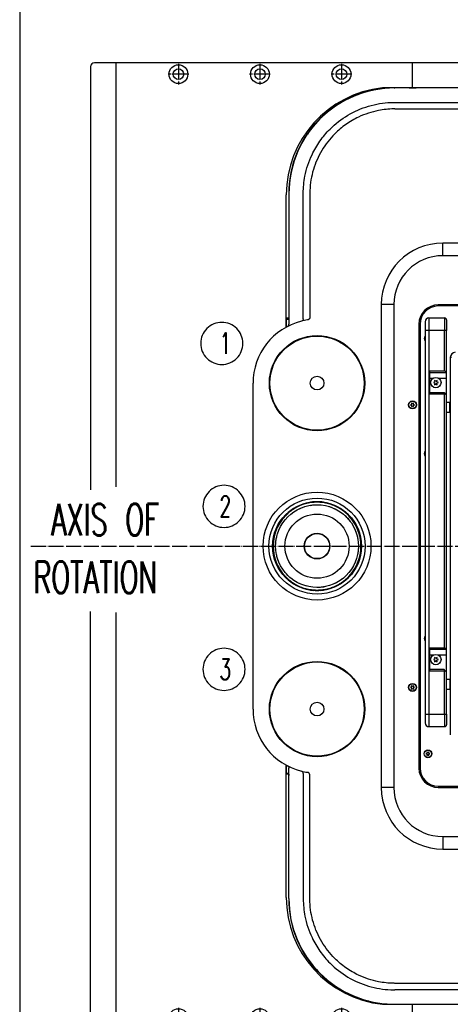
# Model space of a CAD drawing. Extents: x -1765 to 4890, y -3431 to 1272.
# Tile 97 of 189: x -700 to -357, y -465 to 320. Entities that reach past the tile are written whole.
import ezdxf

# ---------------------------------------------------------------- set-up
doc = ezdxf.new("R2010")
doc.units = 0
doc.linetypes.add('DASHED', pattern=[15, 7, -8])
doc.linetypes.add('DOT_CENTER', pattern=[14, 12, -1, 0, -1])
doc.layers.get('0').update_dxf_attribs({"linetype": 'CONTINUOUS'})
doc.layers.add('1', color=7, linetype='CONTINUOUS')
doc.layers.add('KONTUR', color=7, linetype='CONTINUOUS')
doc.styles.add('CONVERTER_2', font='txt.shx', dxfattribs={"width": 0.63})

# ---------------------------------------------------------------- blocks, each defined once
blk = doc.blocks.new('TEXT__62', base_point=(-2000, -2800))
at = {"layer": '1', "color": 7, "linetype": 'CONTINUOUS'}
blk.add_line((-700, 800), (-700, -900), dxfattribs=at)
blk = doc.blocks.new('TEXT__277', base_point=(-540, -567.68))
at = {"layer": '1', "color": 1}
for points in [[(-194.62, 212.92), (-194.62, 212.92, 0.414214), (-179.17, 228.38), (-179.17, 231.07, 0.414214), (-194.62, 246.52), (-194.62, 246.52, 0.414214), (-210.08, 231.07), (-210.08, 228.38, 0.414214)], [(-66.39, 212.92), (-66.39, 212.92, 0.414214), (-52.7, 226.62), (-52.7, 232.83, 0.414214), (-66.39, 246.52), (-66.39, 246.52, 0.414214), (-80.08, 232.83), (-80.08, 226.62, 0.414214)], [(65.38, 212.92), (65.38, 212.92, 0.414214), (80.83, 228.38), (80.83, 231.07, 0.414214), (65.38, 246.52), (65.38, 246.52, 0.414214), (49.92, 231.07), (49.92, 228.38, 0.414214)], [(-538.92, 44.92), (-538.92, 44.92, 0.414214), (-522.12, 61.72), (-522.12, 61.72, 0.414214), (-538.92, 78.52), (-538.92, 78.52, 0.414214), (-555.72, 61.72), (-555.72, 61.72, 0.414214)], [(294.85, 44.92), (294.85, 44.92, 0.414214), (311.65, 61.72), (311.65, 61.72, 0.414214), (294.85, 78.52), (294.85, 78.52, 0.414214), (278.05, 61.72), (278.05, 61.72, 0.414214)], [(-537.15, -85.08), (-537.15, -85.08, 0.414214), (-520.35, -68.28), (-520.35, -68.28, 0.414214), (-537.15, -51.48), (-537.15, -51.48, 0.414214), (-553.95, -68.28), (-553.95, -68.28, 0.414214)], [(294.85, -85.08), (294.85, -85.08, 0.414214), (311.65, -68.28), (311.65, -68.28, 0.414214), (294.85, -51.48), (294.85, -51.48, 0.414214), (278.05, -68.28), (278.05, -68.28, 0.414214)], [(-537.15, -215.08), (-537.15, -215.08, 0.414214), (-520.35, -198.28), (-520.35, -198.28, 0.414214), (-537.15, -181.48), (-537.15, -181.48, 0.414214), (-553.95, -198.28), (-553.95, -198.28, 0.414214)], [(294.85, -215.08), (294.85, -215.08, 0.414214), (311.65, -198.28), (311.65, -198.28, 0.414214), (294.85, -181.48), (294.85, -181.48, 0.414214), (278.05, -198.28), (278.05, -198.28, 0.414214)], [(-199.15, -442.08), (-199.15, -442.08, 0.414214), (-182.35, -425.28), (-182.35, -425.28, 0.414214), (-199.15, -408.48), (-199.15, -408.48, 0.414214), (-215.95, -425.28), (-215.95, -425.28, 0.414214)], [(-69.15, -442.08), (-69.15, -442.08, 0.414214), (-52.35, -425.28), (-52.35, -425.28, 0.414214), (-69.15, -408.48), (-69.15, -408.48, 0.414214), (-85.95, -425.28), (-85.95, -425.28, 0.414214)], [(60.85, -442.08), (60.85, -442.08, 0.414214), (77.65, -425.28), (77.65, -425.28, 0.414214), (60.85, -408.48), (60.85, -408.48, 0.414214), (44.05, -425.28), (44.05, -425.28, 0.414214)]]:
    blk.add_lwpolyline(points, format="xyb", close=True, dxfattribs=at)
at = {"layer": '1', "color": 1, "style": 'CONVERTER_2', "width": 0.63}
for s, p in [('12', (-201.68, 221.32)), ('11', (-71.68, 221.32)), ('10', (58.32, 221.32)), ('1', (-540.68, 53.32)), ('9', (291.32, 53.32)), ('2', (-540.68, -76.68)), ('8', (291.32, -76.68)), ('3', (-540.68, -206.68)), ('7', (291.32, -206.68)), ('4', (-202.68, -433.68)), ('5', (-72.68, -433.68)), ('6', (57.32, -433.68))]:
    blk.add_text(s, height=16.8, dxfattribs=at).set_placement(p)
at = {"layer": '1', "color": 1, "char_height": 25.2, "attachment_point": 7, "style": 'CONVERTER_2'}
for s, insert in [('AXIS OF', (-674.86, -91.52)), ('ROTATION', (-689.06, -137.4))]:
    blk.add_mtext(s, dxfattribs=dict(at, insert=insert))
blk = doc.blocks.new('TH_TV__278', base_point=(-514, 286.02))
at = {"color": 3, "linetype": 'CONTINUOUS'}
for p, q in [((-401.5, 265.5), (-401, 265.5)), ((161, 265.5), (-401, 265.5)), ((-389.5, 265.5), (-401, 265.5)), ((-389.5, 265.5), (-384, 265.5)), ((-361, 265.5), (-384, 265.5)), ((-263, 265.5), (-361, 265.5)), ((-401.07, 254.02), (161.07, 254.02)), ((-456.36, 244.84), (-456.5, 244.99)), ((-400.91, 248.77), (160.91, 248.77)), ((-464.99, 236.5), (-464.84, 236.36)), ((-462.98, 238.74), (-462.83, 238.59)), ((-458.59, 242.83), (-458.74, 242.98)), ((-485.5, 181), (-485.5, 83)), ((-474.02, 81.38), (-474.02, 181.07)), ((-468.77, 180.91), (-468.77, 82.43)), ((-362.8, 131.68), (-362.8, 141.68)), ((122.8, 141.68), (-362.8, 141.68)), ((122.8, 131.68), (-362.8, 131.68)), ((-401.8, 92.68), (-411.8, 92.68)), ((-411.8, 92.68), (-411.8, -292.68)), ((-401.8, 92.68), (-401.8, -292.68)), ((-174.57, 92.48), (-366.4, 92.48)), ((-176.41, 91.58), (-366.4, 91.58)), ((-487.5, 82), (-485.43, 82)), ((-487.5, 81), (-487.5, 82)), ((-487.5, 81), (-485.43, 81)), ((-487.5, 81), (-487.5, 74.73)), ((-485.43, 83), (-485.5, 83)), ((-485.5, 83), (-485.5, 82)), ((-485.43, 83), (-485.43, 77.05)), ((-376.8, 79), (-376.8, 72)), ((-373.8, 82), (-361.3, 82)), ((-373.8, 82), (-373.8, 72)), ((-361.3, 82), (-361.3, 72)), ((-359.8, 80.5), (-359.8, 72)), ((-381.8, 77.08), (-381.8, -277.08)), ((-380.9, 77.08), (-380.9, -277.08)), ((-373.8, 72), (-376.8, 72)), ((-376.8, 72), (-376.8, -233.99)), ((-361.3, 72), (-373.8, 72)), ((-373.8, 72), (-373.8, -234)), ((-359.8, 72), (-361.3, 72)), ((-361.3, 39.49), (-361.3, 72)), ((-359.8, 38.49), (-359.8, 72)), ((-356.8, 50.6), (-356.8, -250.6)), ((-355.8, 50.6), (-356.8, 50.6)), ((-361.3, 39.49), (-373.3, 39.49)), ((-373.3, 39.49), (-373.3, 38.49)), ((-373.3, 38.49), (-359.89, 38.49)), ((-373.3, 38.49), (-373.3, 33.99)), ((-373.3, 33.99), (-373.3, 22.49)), ((-373.3, 33.99), (-370.53, 33.99)), ((-369.3, 32.22), (-369.17, 30.99)), ((-368.3, 31.49), (-369.3, 32.22)), ((-367.3, 32.22), (-368.3, 31.49)), ((-367.43, 30.99), (-367.3, 32.22)), ((-366.07, 33.99), (-359.8, 33.99)), ((-359.89, 38.49), (-359.8, 38.49)), ((-359.8, 33.99), (-359.8, 38.49)), ((-359.8, 20.49), (-359.8, 33.99)), ((-514, -230), (-514, 30)), ((-369.17, 30.99), (-370.3, 30.49)), ((-370.3, 30.49), (-369.17, 29.99)), ((-369.17, 29.99), (-369.3, 28.76)), ((-369.3, 28.76), (-368.3, 29.49)), ((-368.3, 29.49), (-367.3, 28.76)), ((-366.3, 30.49), (-367.43, 30.99)), ((-367.43, 29.99), (-366.3, 30.49)), ((-367.3, 28.76), (-367.43, 29.99)), ((-373.3, 22.49), (-361.8, 22.49)), ((-373.3, 22.49), (-373.3, 21.49)), ((-373.3, 21.49), (-361.3, 21.49)), ((-361.8, 22.49), (-360.86, 21.55)), ((-361.3, -181.49), (-361.3, 21.49)), ((-360.86, 21.55), (-359.8, 20.49)), ((-359.8, -3.34), (-359.8, 20.49)), ((-387.59, 13.08), (-388.5, 12.68)), ((-388.5, 12.68), (-387.59, 12.28)), ((-386.9, 13.48), (-387.7, 14.07)), ((-387.7, 14.07), (-387.59, 13.08)), ((-387.59, 12.28), (-387.7, 11.29)), ((-387.7, 11.29), (-386.9, 11.88)), ((-386.1, 14.07), (-386.9, 13.48)), ((-386.9, 11.88), (-386.1, 11.29)), ((-386.21, 13.08), (-386.1, 14.07)), ((-385.3, 12.68), (-386.21, 13.08)), ((-386.21, 12.28), (-385.3, 12.68)), ((-386.1, 11.29), (-386.21, 12.28)), ((-357.2, 14.49), (-359.8, 14.49)), ((-357, 14.29), (-357.2, 14.49)), ((-357.2, 6.49), (-357.2, 14.49)), ((-357, 14.29), (-357, 6.69)), ((-356.8, 12.99), (-357, 12.99)), ((-356.8, 7.99), (-357, 7.99)), ((-357.2, 6.49), (-359.8, 6.49)), ((-357, 6.69), (-357.2, 6.49)), ((-359.8, -10.11), (-359.8, -3.34)), ((-359.8, -14.61), (-359.8, -10.11)), ((-359.8, -49.34), (-359.8, -14.61)), ((-359.8, -150.66), (-359.8, -49.34)), ((-469, -65.21), (-469, -65.08)), ((-469, -65.21), (-469, -65.21)), ((-466, -64.79), (-466, -64.69)), ((-466, -64.79), (-466, -65.13)), ((-460, -64.69), (-460, -64.79)), ((-460, -65.13), (-460, -64.79)), ((-457, -65.21), (-457, -65.08)), ((-457, -65.21), (-457, -65.21)), ((-497.92, -94), (-497.79, -94)), ((-497.79, -94), (-497.79, -94)), ((-428.21, -94), (-428.21, -94)), ((-428.08, -94), (-428.21, -94)), ((-498.31, -97), (-498.21, -97)), ((-497.87, -97), (-498.21, -97)), ((-428.13, -97), (-427.79, -97)), ((-427.79, -97), (-427.69, -97)), ((-498.21, -103), (-498.31, -103)), ((-498.21, -103), (-497.87, -103)), ((-497.92, -106), (-497.79, -106)), ((-497.79, -106), (-497.79, -106)), ((-428.21, -106), (-428.21, -106)), ((-428.21, -106), (-428.08, -106)), ((-428, -103), (-428.13, -103)), ((-428, -103), (-427.79, -103)), ((-427.69, -103), (-427.79, -103)), ((-469, -134.79), (-469, -134.92)), ((-469, -134.79), (-469, -134.79)), ((-466, -134.87), (-466, -135.21)), ((-466, -135.31), (-466, -135.21)), ((-460, -135.21), (-460, -134.87)), ((-460, -135.21), (-460, -135.31)), ((-457, -134.79), (-457, -134.79)), ((-457, -134.92), (-457, -134.79)), ((-359.8, -182.49), (-359.8, -150.66)), ((-361.3, -181.49), (-373.3, -181.49)), ((-373.3, -181.49), (-373.3, -182.49)), ((-373.3, -182.49), (-373.3, -186.99)), ((-359.89, -182.49), (-373.3, -182.49)), ((-373.3, -186.99), (-373.3, -198.49)), ((-370.53, -186.99), (-373.3, -186.99)), ((-359.8, -186.99), (-366.07, -186.99)), ((-359.89, -182.49), (-359.8, -182.49)), ((-359.8, -186.99), (-359.8, -182.49)), ((-359.8, -196.66), (-359.8, -186.99)), ((-369.17, -189.99), (-370.3, -190.49)), ((-370.3, -190.49), (-369.17, -190.99)), ((-368.3, -189.49), (-369.3, -188.76)), ((-369.3, -188.76), (-369.17, -189.99)), ((-369.17, -190.99), (-369.3, -192.22)), ((-369.3, -192.22), (-368.3, -191.49)), ((-367.3, -188.76), (-368.3, -189.49)), ((-368.3, -191.49), (-367.3, -192.22)), ((-367.43, -189.99), (-367.3, -188.76)), ((-366.3, -190.49), (-367.43, -189.99)), ((-367.43, -190.99), (-366.3, -190.49)), ((-367.3, -192.22), (-367.43, -190.99)), ((-361.8, -198.49), (-373.3, -198.49)), ((-373.3, -198.49), (-373.3, -199.49)), ((-373.3, -199.49), (-361.3, -199.49)), ((-360.86, -199.43), (-361.8, -198.49)), ((-361.3, -234), (-361.3, -199.49)), ((-359.8, -200.49), (-360.86, -199.43)), ((-359.8, -200.49), (-359.8, -196.66)), ((-359.8, -234), (-359.8, -200.49)), ((-387.7, -211.29), (-387.59, -212.28)), ((-386.9, -211.88), (-387.7, -211.29)), ((-386.1, -211.29), (-386.9, -211.88)), ((-386.21, -212.28), (-386.1, -211.29)), ((-357.2, -206.49), (-359.8, -206.49)), ((-357.2, -206.49), (-357.2, -214.49)), ((-357, -206.69), (-357.2, -206.49)), ((-357, -206.69), (-357, -214.29)), ((-356.8, -207.99), (-357, -207.99)), ((-387.59, -212.28), (-388.5, -212.68)), ((-388.5, -212.68), (-387.59, -213.08)), ((-387.59, -213.08), (-387.7, -214.07)), ((-387.7, -214.07), (-386.9, -213.48)), ((-386.9, -213.48), (-386.1, -214.07)), ((-385.3, -212.68), (-386.21, -212.28)), ((-386.21, -213.08), (-385.3, -212.68)), ((-386.1, -214.07), (-386.21, -213.08)), ((-357.2, -214.49), (-359.8, -214.49)), ((-357, -214.29), (-357.2, -214.49)), ((-356.8, -212.99), (-357, -212.99)), ((-376.8, -233.99), (-376.8, -241)), ((-373.8, -234), (-373.8, -244)), ((-373.8, -234), (-361.3, -234)), ((-361.3, -234), (-361.3, -244)), ((-359.8, -234), (-359.8, -242.5)), ((-373.8, -244), (-361.3, -244)), ((-375.29, -265.26), (-376.2, -265.66)), ((-376.2, -265.66), (-375.29, -266.06)), ((-374.6, -264.86), (-375.4, -264.27)), ((-375.4, -264.27), (-375.29, -265.26)), ((-375.29, -266.06), (-375.4, -267.05)), ((-375.4, -267.05), (-374.6, -266.46)), ((-373.8, -264.27), (-374.6, -264.86)), ((-374.6, -266.46), (-373.8, -267.05)), ((-373.91, -265.26), (-373.8, -264.27)), ((-373, -265.66), (-373.91, -265.26)), ((-373.91, -266.06), (-373, -265.66)), ((-373.8, -267.05), (-373.91, -266.06)), ((-487.5, -274.73), (-487.5, -281)), ((-487.5, -281), (-485.43, -281)), ((-487.5, -281), (-487.5, -282)), ((-485.43, -282), (-487.5, -282)), ((-485.5, -282), (-485.5, -283)), ((-485.43, -283), (-485.43, -277.05)), ((-474.02, -281.38), (-474.02, -381.07)), ((-468.77, -380.91), (-468.77, -282.43)), ((-485.5, -381), (-485.5, -283)), ((-485.43, -283), (-485.5, -283)), ((-401.8, -292.68), (-411.8, -292.68)), ((-366.4, -291.58), (-176.41, -291.58)), ((-366.4, -292.48), (-174.57, -292.48)), ((-362.8, -331.68), (122.8, -331.68)), ((-362.8, -331.68), (-362.8, -341.68)), ((-362.8, -341.68), (122.8, -341.68)), ((-464.8, -436.4), (-464.95, -436.55)), ((-462.8, -438.63), (-462.94, -438.78)), ((-458.7, -443.02), (-458.55, -442.87)), ((-456.46, -445.03), (-456.31, -444.88)), ((161.07, -454.02), (-401.07, -454.02)), ((160.91, -448.77), (-400.91, -448.77))]:
    blk.add_line(p, q, dxfattribs=at)
at = {"color": 3, "linetype": 'DASHED'}
for p, q in [((-389.5, 265.5), (-401, 265.5)), ((161, 265.5), (-401, 265.5)), ((-361, 265.5), (-384, 265.5)), ((-263, 265.5), (-361, 265.5)), ((-485.5, 181), (-485.5, 83)), ((-359.8, -10.11), (-359.8, -3.34)), ((-359.8, -14.61), (-359.8, -10.11)), ((-359.8, -49.34), (-359.8, -14.61)), ((-428.13, -97), (-427.79, -97)), ((-427.79, -97), (-427.69, -97)), ((-428, -103), (-428.13, -103)), ((-359.8, -182.49), (-359.8, -150.66)), ((-359.8, -186.99), (-359.8, -182.49)), ((-359.8, -196.66), (-359.8, -186.99)), ((-485.5, -381), (-485.5, -283))]:
    blk.add_line(p, q, dxfattribs=at)
at = {"color": 3, "linetype": 'CONTINUOUS'}
for centre, radius in [((-463, 30), 38), ((-463, 30), 37.57), ((-463, 30), 5.45), ((-368.3, 30.49), 4.15), ((-386.9, 12.68), 3.2), ((-386.9, 12.68), 2.9), ((-463, -100), 43), ((-463, -100), 38.3), ((-463, -100), 35.46), ((-463, -100), 33), ((-463, -100), 25.59), ((-463, -100), 10.25), ((-463, -100), 10), ((-368.3, -190.49), 4.15), ((-463, -230), 38), ((-463, -230), 37.57), ((-386.9, -212.68), 3.2), ((-386.9, -212.68), 2.9), ((-463, -230), 5.45), ((-374.6, -265.66), 3.1), ((-374.6, -265.66), 2.9)]:
    blk.add_circle(centre, radius, dxfattribs=at)
at = {"color": 3, "linetype": 'DASHED'}
blk.add_circle((-463, -100), 33, dxfattribs=at)
at = {"color": 3, "linetype": 'CONTINUOUS'}
for centre, radius, start, end in [((-401, 181), 84.5, 90, 180), ((-401, 181), 84.5, 90, 178.9062), ((-401.5, 181.5), 84, 90, 130.90354), ((-389.5, 263.5), 2, 89.40345, 90), ((-384, 263.5), 2, 90, 90.59655), ((-401.5, 181.5), 84, 130.90354, 132.95287), ((-401.5, 181.5), 84, 139.09563, -180), ((-401.5, 181.5), 84, 137.0463, 139.09563), ((-401.5, 181.5), 84, 132.95287, 137.0463), ((-362.8, 92.68), 49, 90, 180), ((-362.8, 92.68), 39, 90, 180), ((-366.4, 77.08), 15.4, 90, 180), ((-366.4, 77.08), 14.5, 90, 180), ((-463, 30), 51, 104.19636, 180), ((-463, 30), 51, 98.64052, 104.19636), ((-373.8, 79), 3, 90, 180), ((-361.3, 80.5), 1.5, 0, 90), ((-374.6, 65.66), 3.1, 135.20868, -135.20868), ((-374.6, 65.66), 2.9, 139.34275, 180), ((-374.6, 65.66), 2.9, 180, -139.34275), ((-352.8, 50.6), 4, 90, -180), ((-361.3, 37.99), 1.5, 19.47122, 90), ((-361.3, 22.99), 1.5, -90, -73.12551), ((-374.6, -26.34), 3.1, 135.20868, -135.20868), ((-374.6, -26.34), 2.9, 139.34275, 180), ((-374.6, -26.34), 2.9, 180, -139.34275), ((-463, -100), 35.3, 99.78518, 170.21482), ((-463, -100), 35.3, 99.78519, 170.21481), ((-463, -100), 35, 120.0829, 129.9171), ((-463, -100), 35, 90, 120.0829), ((-463, -100), 35.44, 94.85643, 99.7482), ((-463, -100), 35.34, 85.13035, 94.86965), ((-463, -100), 35, 59.9171, 90), ((-463, -100), 35.44, 80.2518, 85.14357), ((-463, -100), 35.3, 9.78519, 80.21481), ((-463, -100), 35.3, 9.78518, 80.21482), ((-463, -100), 35, 50.0829, 59.9171), ((-463, -100), 35, 129.9171, -129.9171), ((-463, -100), 35, 23.89551, 50.0829), ((-463, -100), 35, -23.89551, 23.89551), ((-463, -100), 35.44, 170.2518, 175.14357), ((-463, -100), 35.44, 4.85643, 9.7482), ((-463, -100), 35.34, 175.13035, -175.13035), ((-463, -100), 35.34, -4.86965, 4.86965), ((-463, -100), 35.44, -175.14357, -170.2518), ((-463, -100), 35.3, -170.21482, -99.78518), ((-463, -100), 35.3, -170.21481, -99.78519), ((-463, -100), 35.3, -80.21481, -9.78519), ((-463, -100), 35.3, -80.21482, -9.78518), ((-463, -100), 35.44, -9.7482, -4.85643), ((-463, -100), 35, -50.0829, -23.89551), ((-463, -100), 35, -129.9171, -120.0829), ((-463, -100), 35, -120.0829, -59.9171), ((-463, -100), 35, -59.9171, -50.0829), ((-463, -100), 35.44, -99.7482, -94.85643), ((-463, -100), 35.34, -94.86965, -85.13035), ((-463, -100), 35.44, -85.14357, -80.2518), ((-374.6, -173.66), 3.1, 135.20868, -135.20868), ((-374.6, -173.66), 2.9, 139.34275, 180), ((-374.6, -173.66), 2.9, 180, -139.34275), ((-361.3, -182.99), 1.5, 19.47122, 90), ((-361.3, -197.99), 1.5, -90, -73.12551), ((-463, -230), 51, 180, -104.19636), ((-373.8, -241), 3, 180, -90), ((-361.3, -242.5), 1.5, -90, 0), ((-463, -230), 51, -104.19636, -98.64052), ((-366.4, -277.08), 15.4, 180, -90), ((-366.4, -277.08), 14.5, 180, -90), ((-362.8, -292.68), 49, 180, -90), ((-362.8, -292.68), 39, 180, -90), ((-401, -381), 84.5, 180, -90), ((-401.5, -381.5), 84, -180, -139.05679), ((-401.5, -381.5), 84, -139.05679, -137.00753), ((-401.5, -381.5), 84, -137.00753, -132.91411), ((-401.5, -381.5), 84, -132.91411, -130.8647), ((-401.5, -381.5), 84, -130.8647, -90)]:
    blk.add_arc(centre, radius, start, end, dxfattribs=at)
at = {"color": 3, "linetype": 'DASHED'}
for centre, radius, start, end in [((-401, 181), 84.5, 90, 180), ((-463, -100), 35, 120.0829, 129.9171), ((-463, -100), 35, 90, 120.0829), ((-463, -100), 35, 59.9171, 90), ((-463, -100), 35, 50.0829, 59.9171), ((-463, -100), 35, 129.9171, -129.9171), ((-463, -100), 35, 23.89551, 50.0829), ((-463, -100), 35, -23.89551, 23.89551), ((-463, -100), 35, -50.0829, -23.89551), ((-463, -100), 35, -129.9171, -120.0829), ((-463, -100), 35, -120.0829, -59.9171), ((-463, -100), 35, -59.9171, -50.0829), ((-401, -381), 84.5, 180, -90)]:
    blk.add_arc(centre, radius, start, end, dxfattribs=at)
at = {"color": 3, "linetype": 'CONTINUOUS'}
for points, knots in [([(-474.02, 181.07), (-474.02, 181.2), (-474.02, 181.33), (-473.99, 186.05), (-473.54, 190.64), (-471.48, 201.07), (-469.59, 206.81), (-465.23, 216.04), (-463.12, 219.66), (-458.31, 226.49), (-455.61, 229.7), (-452.65, 232.65), (-448.39, 236.91), (-443.62, 240.63), (-433.27, 246.81), (-427.74, 249.24), (-416.19, 252.69), (-410.22, 253.69), (-403.29, 253.99), (-402.37, 254.01), (-401.33, 254.02), (-401.2, 254.02), (-401.07, 254.02)], [0, 0, 0, 0, 0.39209, 0.39209, 14.472717, 14.472717, 32.906377, 32.906377, 45.694838, 45.694838, 58.483305, 58.483305, 58.483305, 76.916048, 76.916048, 95.348773, 95.348773, 113.781519, 113.781519, 116.587061, 116.587061, 116.979036, 116.979036, 116.979036, 116.979036]), ([(-400.91, 248.77), (-401.28, 248.77), (-401.65, 248.76), (-406.04, 248.69), (-410.05, 248.27), (-419.51, 246.41), (-424.85, 244.65), (-433.43, 240.59), (-436.8, 238.62), (-443.16, 234.15), (-446.14, 231.64), (-448.89, 228.89), (-452.85, 224.93), (-456.31, 220.49), (-462.05, 210.86), (-464.32, 205.71), (-467.53, 194.97), (-468.46, 189.42), (-468.73, 183.22), (-468.75, 182.62), (-468.76, 181.65), (-468.77, 181.28), (-468.77, 180.91)], [0, 0, 0, 0, 1.045657, 1.045657, 12.425175, 12.425175, 28.250636, 28.250636, 39.229588, 39.229588, 50.208524, 50.208524, 50.208524, 66.033092, 66.033092, 81.857709, 81.857709, 97.682469, 97.682469, 99.382292, 99.382292, 100.427425, 100.427425, 100.427425, 100.427425]), ([(-468.77, 82.43), (-468.77, 82.4), (-468.77, 82.37), (-468.77, 82.33), (-468.78, 82.23), (-468.8, 82.11), (-468.84, 81.97), (-468.85, 81.93), (-468.87, 81.86), (-468.9, 81.79), (-468.93, 81.73), (-468.95, 81.67), (-468.98, 81.62), (-469, 81.58), (-469.03, 81.53), (-469.06, 81.48), (-469.1, 81.42), (-469.13, 81.38), (-469.15, 81.34), (-469.19, 81.29), (-469.23, 81.25), (-469.26, 81.21), (-469.3, 81.16), (-469.34, 81.12), (-469.37, 81.09), (-469.4, 81.06), (-469.44, 81.02), (-469.48, 80.99), (-469.51, 80.96), (-469.55, 80.93), (-469.59, 80.89), (-469.6, 80.88), (-469.62, 80.87), (-469.65, 80.85), (-469.67, 80.83), (-469.69, 80.82), (-469.71, 80.8), (-469.75, 80.77), (-469.79, 80.75), (-469.83, 80.73), (-469.9, 80.68), (-469.98, 80.64), (-470.07, 80.6), (-470.17, 80.56), (-470.25, 80.52), (-470.32, 80.5), (-470.42, 80.47), (-470.53, 80.44), (-470.66, 80.42)], [0, 0, 0, 0, 0.102829, 0.102829, 0.102829, 0.469726, 0.469726, 0.469726, 0.658102, 0.658102, 0.658102, 0.849, 0.849, 0.849, 1.012577, 1.012577, 1.012577, 1.177322, 1.177322, 1.177322, 1.342789, 1.342789, 1.342789, 1.508456, 1.508456, 1.508456, 1.656701, 1.656701, 1.656701, 1.804287, 1.804287, 1.804287, 1.877693, 1.877693, 1.877693, 1.950054, 1.950054, 1.950054, 2.091352, 2.091352, 2.091352, 2.365586, 2.365586, 2.365586, 2.638197, 2.638197, 2.638197, 2.987264, 2.987264, 2.987264, 2.987264]), ([(-486.52, 75.25), (-486.35, 75.34), (-486.19, 75.46), (-486.05, 75.6), (-485.93, 75.72), (-485.82, 75.85), (-485.73, 76), (-485.69, 76.07), (-485.65, 76.15), (-485.61, 76.23), (-485.58, 76.3), (-485.55, 76.38), (-485.52, 76.46), (-485.49, 76.57), (-485.46, 76.67), (-485.45, 76.75), (-485.44, 76.84), (-485.43, 76.94), (-485.43, 77.05)], [0, 0, 0, 0, 0.589368, 0.589368, 0.589368, 1.101564, 1.101564, 1.101564, 1.356609, 1.356609, 1.356609, 1.610285, 1.610285, 1.610285, 1.906869, 1.906869, 1.906869, 2.203181, 2.203181, 2.203181, 2.203181]), ([(-376.8, -233.99), (-376.8, -233.99), (-376.74, -233.99), (-376.67, -233.99), (-376.53, -234), (-376.27, -234), (-375.92, -234), (-375.77, -234), (-375.36, -234), (-374.67, -234), (-374.47, -234), (-374.17, -234), (-373.8, -234)], [0, 0, 0, 0, 0.126824, 0.126824, 0.126824, 0.876348, 0.876348, 0.876348, 2.131463, 2.131463, 2.131463, 3.000038, 3.000038, 3.000038, 3.000038]), ([(-361.3, -234), (-361.15, -234), (-361.01, -234), (-360.87, -234), (-360.52, -234), (-360.32, -234), (-360.24, -234), (-359.99, -234), (-359.9, -234), (-359.86, -234), (-359.83, -234), (-359.8, -234), (-359.8, -234)], [0.590201, 0.590201, 0.590201, 0.590201, 1.024457, 1.024457, 1.024457, 1.652031, 1.652031, 1.652031, 2.026805, 2.026805, 2.026805, 2.090217, 2.090217, 2.090217, 2.090217]), ([(-486.52, -275.25), (-486.43, -275.3), (-486.35, -275.35), (-486.27, -275.41), (-486.19, -275.47), (-486.12, -275.53), (-486.05, -275.6), (-485.99, -275.66), (-485.93, -275.72), (-485.88, -275.79), (-485.82, -275.86), (-485.77, -275.94), (-485.73, -276), (-485.69, -276.07), (-485.65, -276.15), (-485.61, -276.23), (-485.58, -276.29), (-485.55, -276.37), (-485.52, -276.46), (-485.49, -276.54), (-485.47, -276.64), (-485.45, -276.75), (-485.44, -276.84), (-485.43, -276.94), (-485.43, -277.05)], [0, 0, 0, 0, 0.294371, 0.294371, 0.294371, 0.589783, 0.589783, 0.589783, 0.845429, 0.845429, 0.845429, 1.102216, 1.102216, 1.102216, 1.357261, 1.357261, 1.357261, 1.610937, 1.610937, 1.610937, 1.907521, 1.907521, 1.907521, 2.203832, 2.203832, 2.203832, 2.203832]), ([(-468.77, -282.43), (-468.77, -282.4), (-468.77, -282.37), (-468.77, -282.33), (-468.78, -282.23), (-468.8, -282.11), (-468.84, -281.97), (-468.85, -281.93), (-468.87, -281.86), (-468.9, -281.79), (-468.93, -281.73), (-468.95, -281.67), (-468.98, -281.62), (-469, -281.58), (-469.03, -281.53), (-469.06, -281.48), (-469.1, -281.42), (-469.13, -281.38), (-469.15, -281.34), (-469.19, -281.29), (-469.23, -281.25), (-469.26, -281.21), (-469.3, -281.16), (-469.34, -281.12), (-469.37, -281.09), (-469.45, -281.01), (-469.52, -280.94), (-469.59, -280.89), (-469.6, -280.88), (-469.62, -280.87), (-469.65, -280.85), (-469.67, -280.83), (-469.69, -280.82), (-469.71, -280.8), (-469.75, -280.77), (-469.79, -280.75), (-469.83, -280.73), (-469.89, -280.69), (-469.97, -280.64), (-470.07, -280.6), (-470.17, -280.56), (-470.25, -280.52), (-470.32, -280.5), (-470.46, -280.46), (-470.57, -280.43), (-470.66, -280.42)], [0, 0, 0, 0, 0.102829, 0.102829, 0.102829, 0.469726, 0.469726, 0.469726, 0.658102, 0.658102, 0.658102, 0.849, 0.849, 0.849, 1.012577, 1.012577, 1.012577, 1.177322, 1.177322, 1.177322, 1.342789, 1.342789, 1.342789, 1.508456, 1.508456, 1.508456, 1.804251, 1.804251, 1.804251, 1.877657, 1.877657, 1.877657, 1.950018, 1.950018, 1.950018, 2.091315, 2.091315, 2.091315, 2.36555, 2.36555, 2.36555, 2.63816, 2.63816, 2.63816, 2.987227, 2.987227, 2.987227, 2.987227]), ([(-474.02, -381.07), (-474.02, -381.2), (-474.02, -381.33), (-473.99, -386.05), (-473.54, -390.64), (-471.48, -401.07), (-469.59, -406.81), (-465.23, -416.04), (-463.12, -419.66), (-458.31, -426.49), (-455.61, -429.7), (-452.65, -432.65), (-448.39, -436.91), (-443.62, -440.63), (-433.27, -446.81), (-427.74, -449.24), (-416.19, -452.69), (-410.22, -453.69), (-403.29, -453.99), (-402.37, -454.01), (-401.33, -454.02), (-401.2, -454.02), (-401.07, -454.02)], [0, 0, 0, 0, 0.39209, 0.39209, 14.472717, 14.472717, 32.906377, 32.906377, 45.694838, 45.694838, 58.483305, 58.483305, 58.483305, 76.916048, 76.916048, 95.348773, 95.348773, 113.781519, 113.781519, 116.587061, 116.587061, 116.979036, 116.979036, 116.979036, 116.979036]), ([(-400.91, -448.77), (-401.28, -448.77), (-401.65, -448.76), (-406.04, -448.69), (-410.05, -448.27), (-419.51, -446.41), (-424.85, -444.65), (-433.43, -440.59), (-436.8, -438.62), (-443.16, -434.15), (-446.14, -431.64), (-448.89, -428.89), (-452.85, -424.93), (-456.31, -420.49), (-462.05, -410.86), (-464.32, -405.71), (-467.53, -394.97), (-468.46, -389.42), (-468.73, -383.22), (-468.75, -382.62), (-468.76, -381.65), (-468.77, -381.28), (-468.77, -380.91)], [0, 0, 0, 0, 1.045657, 1.045657, 12.425175, 12.425175, 28.250636, 28.250636, 39.229588, 39.229588, 50.208524, 50.208524, 50.208524, 66.033092, 66.033092, 81.857709, 81.857709, 97.682469, 97.682469, 99.382292, 99.382292, 100.427425, 100.427425, 100.427425, 100.427425])]:
    blk.add_open_spline(points, degree=3, knots=knots, dxfattribs=at)
for points in [[(-474.02, 81.38), (-474.01, 80.5), (-474.66, 79.66), (-475.51, 79.44)], [(-474.02, -281.38), (-474.01, -280.5), (-474.66, -279.66), (-475.51, -279.44)]]:
    blk.add_open_spline(points, degree=3, dxfattribs=at)
blk = doc.blocks.new('MANIPULATOR_TOPVIEW__279', base_point=(-3890.62, -2107.79))
at = {"layer": '1', "color": 7, "linetype": 'CONTINUOUS'}
for p, q in [((-623.5, 285.5), (-623.5, 201.45)), ((-387, 265.5), (-387, 285.5)), ((-6, 265.5), (-6, 282.5)), ((-6, 265.5), (-410.85, 265.5)), ((-487.5, 74.73), (-487.5, 180.23)), ((-487.5, -380.23), (-487.5, -274.73)), ((-387, -485.5), (-387, -465.5)), ((-6, -482.5), (-6, -468.5)), ((-639.5, -485.5), (-387, -485.5))]:
    blk.add_line(p, q, dxfattribs=at)
at = {"layer": '1', "color": 1, "linetype": 'DOT_CENTER'}
for p, q in [((-573.5, 284.75), (-573.5, 268.25)), ((-508.5, 284.75), (-508.5, 268.25)), ((-443.5, 284.75), (-443.5, 268.25)), ((-565.25, 276.5), (-581.75, 276.5)), ((-500.25, 276.5), (-516.75, 276.5)), ((-435.25, 276.5), (-451.75, 276.5)), ((-573.5, -468.25), (-573.5, -484.75)), ((-508.5, -468.25), (-508.5, -484.75)), ((-443.5, -468.25), (-443.5, -484.75)), ((-581.75, -476.5), (-565.25, -476.5)), ((-516.75, -476.5), (-500.25, -476.5)), ((-451.75, -476.5), (-435.25, -476.5))]:
    blk.add_line(p, q, dxfattribs=at)
at = {"layer": '1', "color": 7, "linetype": 'CONTINUOUS'}
for centre, radius in [((-573.5, 276.5), 7.5), ((-508.5, 276.5), 7.5), ((-443.5, 276.5), 7.5), ((-573.5, 276.5), 4.2), ((-508.5, 276.5), 4.2), ((-443.5, 276.5), 4.2), ((-573.5, -476.5), 7.5), ((-508.5, -476.5), 7.5), ((-443.5, -476.5), 7.5), ((-573.5, -476.5), 4.2), ((-508.5, -476.5), 4.2), ((-443.5, -476.5), 4.2)]:
    blk.add_circle(centre, radius, dxfattribs=at)
for centre, radius, start, end in [((-640.5, 282.5), 3, 90, 180), ((-9, 282.5), 3, 0, 90), ((-401.75, 180.23), 85.75, 96.0904, 180), ((-401.75, -380.23), 85.75, 180, -96.0904), ((-9, -468.5), 3, 0, 90), ((-9, -482.5), 3, -90, 0)]:
    blk.add_arc(centre, radius, start, end, dxfattribs=at)
at = {"layer": 'KONTUR', "color": 7, "linetype": 'CONTINUOUS'}
for p, q in [((-210.67, 285.5), (-640.5, 285.5)), ((-9, 285.5), (-210.67, 285.5)), ((-643.5, 282.5), (-643.5, -55.18)), ((-623.5, 201.45), (-623.5, -52.77)), ((-643.5, -481.5), (-643.5, -152.13)), ((-623.5, -152.93), (-623.5, -485.5)), ((-410.85, -465.5), (-355.75, -465.5)), ((-355.75, -465.5), (-9, -465.5)), ((-226.1, -485.5), (-387, -485.5)), ((-226.1, -485.5), (-9, -485.5))]:
    blk.add_line(p, q, dxfattribs=at)
blk.add_arc((-639.5, -481.5), 4, 180, -90, dxfattribs=at)
blk = doc.blocks.new('TH_B__280', base_point=(152.51, -368.27))
at = {"layer": '1', "color": 1, "linetype": 'DOT_CENTER'}
blk.add_line((-691.25, -100), (285.07, -100), dxfattribs=at)
at = {"layer": '1'}
for name, p in [('MANIPULATOR_TOPVIEW__279', (-3890.62, -2107.79)), ('TH_TV__278', (-514, 286.02)), ('TEXT__277', (-540, -567.68))]:
    blk.add_blockref(name, p, dxfattribs=at)
blk = doc.blocks.new('GEOMETRY__281', base_point=(-2458.74, 9747.76))
blk.add_blockref('TH_B__280', (152.51, -368.27))
blk = doc.blocks.new('D-E6978-60041-1S11B__282', base_point=(-2644.87, 9971.2))
at = {"layer": '1'}
blk.add_blockref('GEOMETRY__281', (-2458.74, 9747.76), dxfattribs=at)

msp = doc.modelspace()

# ---------------------------------------------------------------- block references
msp.add_blockref('D-E6978-60041-1S11B__282', (-2644.87, 9971.2))
at = {"layer": '1'}
msp.add_blockref('TEXT__62', (-2000, -2800), dxfattribs=at)

doc.saveas('drawing.dxf')
